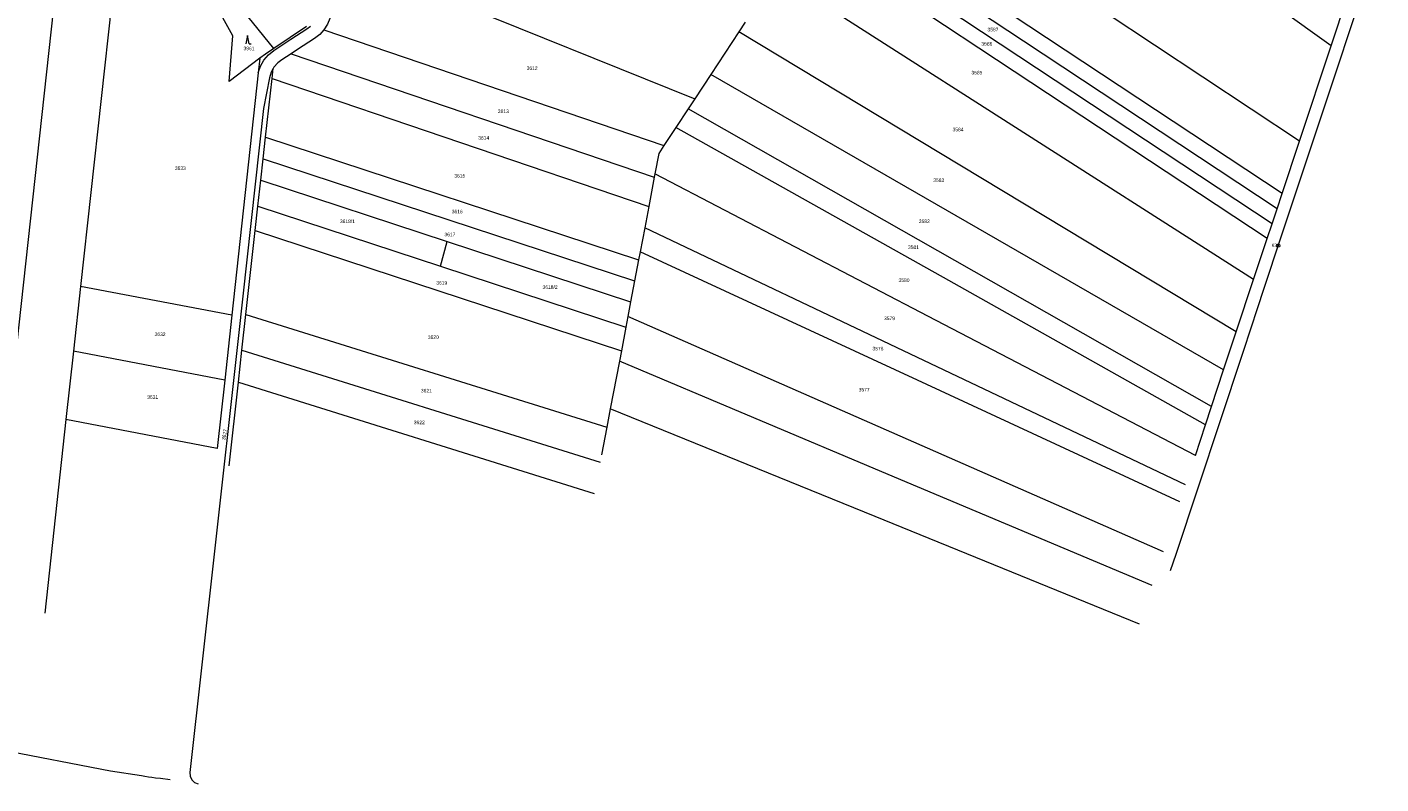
# Model space of a CAD drawing. Header units: metres. Extents: x -595226 to -593310, y -1169452 to -1167804.
# Tile 29 of 35: x -593974 to -593328, y -1169452 to -1169091. Entities that reach past the tile are written whole.
import ezdxf
from ezdxf.enums import TextEntityAlignment as Align

# ---------------------------------------------------------------- set-up
doc = ezdxf.new("R2010")
doc.units = ezdxf.units.M
doc.layers.add('geo katastr', color=5, linetype='Continuous', lineweight=0)
doc.layers.add('Značky bodu BP', color=7, linetype='Continuous')
doc.layers.add('Značky kultur', color=7, linetype='Continuous')
doc.styles.add('dgn001', font='dgn001.shx')
doc.styles.add('dgn023', font='dgn023.shx')

# ---------------------------------------------------------------- blocks, each defined once
blk = doc.blocks.new('3.08152')
at = {"layer": 'Značky kultur', "color": 7, "linetype": 'Continuous', "lineweight": 13}
for p, q in [((0, 4), (-0.75, 0)), ((0.75, 0), (0, 4)), ((0.75, 0), (1.75, 0))]:
    blk.add_line(p, q, dxfattribs=at)
blk = doc.blocks.new('1.0135')
at = {"layer": 'Značky bodu BP', "color": 3, "linetype": 'Continuous', "lineweight": 13}
for radius in [0.75, 0.03]:
    blk.add_circle((0, 0), radius, dxfattribs=at)

msp = doc.modelspace()

# ---------------------------------------------------------------- linework, layer by layer
at = {"layer": 'geo katastr', "color": 5, "true_color": 0x0000fa}
for p, q in [((-593822.58, -1169057.75), (-593655.43, -1169125.04)), ((-593856.43, -1169101.06), (-593881.18, -1169070.49)), ((-593351.57, -1169099.8), (-593342.73, -1169073.21)), ((-593933.99, -1169080.04), (-593948.73, -1169214.55)), ((-593840.78, -1169090.59), (-593856.43, -1169101.06)), ((-593848.26, -1169096.69), (-593840.64, -1169091.71)), ((-593840.64, -1169091.71), (-593838.87, -1169090.46)), ((-593832.54, -1169092.26), (-593670.17, -1169147.43)), ((-593634.48, -1169093.2), (-593647.8, -1169113.44)), ((-593631.4, -1169088.52), (-593634.48, -1169093.2)), ((-593856.41, -1169101.98), (-593848.26, -1169096.69)), ((-593366.69, -1169145.26), (-593351.57, -1169099.8)), ((-593862.83, -1169109.56), (-593861.21, -1169106.62)), ((-593861.21, -1169106.62), (-593859.04, -1169104.06)), ((-593859.04, -1169104.06), (-593856.41, -1169101.98)), ((-593848.22, -1169103.59), (-593674.78, -1169162.51)), ((-593863.84, -1169112.76), (-593862.83, -1169109.56)), ((-593857.24, -1169115.33), (-593856.71, -1169110.63)), ((-593647.8, -1169113.44), (-593655.43, -1169125.04)), ((-593860.37, -1169143.45), (-593857.24, -1169115.33)), ((-593857.24, -1169115.33), (-593677.42, -1169176.4)), ((-593655.43, -1169125.04), (-593658.66, -1169129.95)), ((-593658.66, -1169129.95), (-593664.43, -1169138.71)), ((-593664.43, -1169138.71), (-593670.17, -1169147.43)), ((-593861.51, -1169153.71), (-593860.37, -1169143.45)), ((-593860.37, -1169143.45), (-593682.28, -1169201.98)), ((-593375.02, -1169170.28), (-593366.69, -1169145.26)), ((-593862.65, -1169163.97), (-593861.51, -1169153.71)), ((-593861.51, -1169153.71), (-593684.18, -1169211.99)), ((-593864.02, -1169176.32), (-593862.65, -1169163.97)), ((-593862.65, -1169163.97), (-593773.67, -1169193.22)), ((-593674.78, -1169162.51), (-593677.42, -1169176.4)), ((-593674.48, -1169160.93), (-593674.78, -1169162.51)), ((-593377.45, -1169177.6), (-593375.02, -1169170.28)), ((-593865.31, -1169187.86), (-593864.02, -1169176.32)), ((-593864.02, -1169176.32), (-593776.9, -1169204.94)), ((-593677.42, -1169176.4), (-593679.35, -1169186.57)), ((-593379.81, -1169184.71), (-593377.45, -1169177.6)), ((-593869.75, -1169227.91), (-593865.31, -1169187.86)), ((-593865.31, -1169187.86), (-593690.51, -1169245.33)), ((-593679.35, -1169186.57), (-593681.53, -1169198.04)), ((-593382.17, -1169191.79), (-593379.81, -1169184.71)), ((-593776.9, -1169204.94), (-593773.67, -1169193.22)), ((-593773.67, -1169193.22), (-593686.08, -1169222)), ((-593388.67, -1169211.34), (-593382.17, -1169191.79)), ((-593682.28, -1169201.98), (-593684.18, -1169211.99)), ((-593681.53, -1169198.04), (-593682.28, -1169201.98)), ((-593776.9, -1169204.94), (-593688.37, -1169234.04)), ((-593948.73, -1169214.55), (-593952.12, -1169245.5)), ((-593876.51, -1169228.34), (-593948.73, -1169214.55)), ((-593684.18, -1169211.99), (-593686.08, -1169222)), ((-593396.97, -1169236.3), (-593388.67, -1169211.34)), ((-593686.08, -1169222), (-593687.39, -1169228.89)), ((-593876.51, -1169228.34), (-593879.9, -1169259.29)), ((-593871.66, -1169244.96), (-593869.75, -1169227.91)), ((-593869.75, -1169227.91), (-593697.43, -1169281.77)), ((-593687.39, -1169228.89), (-593688.37, -1169234.04)), ((-593688.37, -1169234.04), (-593690.51, -1169245.33)), ((-593952.12, -1169245.5), (-593955.69, -1169278.05)), ((-593879.9, -1169259.29), (-593952.12, -1169245.5)), ((-593873.36, -1169260.34), (-593871.66, -1169244.96)), ((-593871.66, -1169244.96), (-593700.59, -1169298.42)), ((-593690.51, -1169245.33), (-593691.44, -1169250.23)), ((-593691.44, -1169250.23), (-593695.77, -1169273.04)), ((-593408.73, -1169271.82), (-593402.96, -1169254.4)), ((-593879.9, -1169259.29), (-593883.47, -1169291.84)), ((-593877.8, -1169300.17), (-593873.36, -1169260.34)), ((-593873.36, -1169260.34), (-593703.44, -1169313.43)), ((-593695.77, -1169273.04), (-593697.43, -1169281.77)), ((-593411.63, -1169280.58), (-593408.73, -1169271.82)), ((-593955.69, -1169278.05), (-593965.82, -1169370.51)), ((-593883.47, -1169291.84), (-593955.69, -1169278.05)), ((-593416.45, -1169295.18), (-593411.63, -1169280.58)), ((-593697.43, -1169281.77), (-593699.94, -1169295))]:
    msp.add_line(p, q, dxfattribs=at)
for points in [[(-593351.57, -1169099.8), (-593454.47, -1169026.25), (-593530.16, -1168972.14)], [(-593366.69, -1169145.26), (-593482.03, -1169068.89), (-593559.78, -1169017.42)], [(-593377.45, -1169177.6), (-593498.48, -1169097.65), (-593595.31, -1169033.68)], [(-593379.81, -1169184.71), (-593500.73, -1169104.84), (-593599.29, -1169039.73)], [(-593375.02, -1169170.28), (-593495.92, -1169090.42), (-593573.85, -1169038.94)], [(-593382.17, -1169191.79), (-593502.97, -1169112.01), (-593603.26, -1169045.76)], [(-593376.85, -1169195.17), (-593363.03, -1169153.66), (-593327.84, -1169047.97)], [(-593822.58, -1169057.75), (-593825.83, -1169069.35), (-593829.43, -1169085.2), (-593829.72, -1169086.71), (-593830.84, -1169089.56), (-593832.54, -1169092.26)], [(-593388.67, -1169211.34), (-593509.83, -1169133.93), (-593616.46, -1169065.82)], [(-593960.63, -1169072.79), (-593978.18, -1169232.86), (-593999.79, -1169430.18)], [(-593863.07, -1169105.72), (-593877.79, -1169116.79), (-593875.94, -1169095.02), (-593882.32, -1169083.61), (-593898.4, -1169080.05), (-593915.99, -1169083.04), (-593929.85, -1169081.17), (-593933.99, -1169080.04)], [(-593832.54, -1169092.26), (-593834.52, -1169094.45), (-593836.96, -1169096.31), (-593845.1, -1169101.51), (-593848.22, -1169103.59)], [(-593396.97, -1169236.3), (-593518.87, -1169162.85), (-593634.48, -1169093.2)], [(-593863.07, -1169105.72), (-593863.84, -1169112.76), (-593876.51, -1169228.34)], [(-593856.43, -1169101.06), (-593860.43, -1169103.73), (-593863.07, -1169105.72)], [(-593848.22, -1169103.59), (-593852.65, -1169106.54), (-593854.54, -1169107.91), (-593856.36, -1169109.96), (-593856.71, -1169110.63)], [(-593856.71, -1169110.63), (-593857.63, -1169112.39), (-593858.5, -1169115.1), (-593861.29, -1169129.7), (-593873.36, -1169238.04), (-593884.98, -1169342.33), (-593896.58, -1169446.45), (-593896.44, -1169448.3), (-593895.62, -1169449.98), (-593894.25, -1169451.24), (-593892.52, -1169451.91)], [(-593402.96, -1169254.4), (-593525.45, -1169183.88), (-593647.8, -1169113.44)], [(-593408.73, -1169271.82), (-593531.21, -1169202.3), (-593658.66, -1169129.95)], [(-593411.63, -1169280.58), (-593534.18, -1169211.81), (-593664.43, -1169138.71)], [(-593670.17, -1169147.43), (-593672.63, -1169151.17), (-593674.48, -1169160.93)], [(-593416.45, -1169295.18), (-593540.13, -1169230.82), (-593674.48, -1169160.93)], [(-593421.14, -1169309.32), (-593546.1, -1169249.91), (-593679.35, -1169186.57)], [(-593428.23, -1169350.05), (-593425.68, -1169342.35), (-593394.01, -1169246.89), (-593389.37, -1169232.91), (-593388.74, -1169231.01), (-593387.91, -1169228.51), (-593376.85, -1169195.17)], [(-593423.79, -1169317.33), (-593549.05, -1169259.36), (-593681.53, -1169198.04)], [(-593431.7, -1169341.25), (-593557.4, -1169286.02), (-593687.39, -1169228.89)], [(-593402.96, -1169254.4), (-593397.43, -1169237.68), (-593396.97, -1169236.3)], [(-593437.02, -1169357.31), (-593563.1, -1169304.25), (-593691.44, -1169250.23)], [(-593443.1, -1169375.72), (-593569.39, -1169324.4), (-593695.77, -1169273.04)], [(-593987.32, -1169435.52), (-593934.5, -1169445.61), (-593919.68, -1169447.93), (-593918, -1169448.24), (-593916.31, -1169448.52), (-593914.62, -1169448.76), (-593912.93, -1169448.98), (-593910.59, -1169449.24), (-593905.92, -1169449.82)]]:
    msp.add_lwpolyline(points, dxfattribs=at)

# ---------------------------------------------------------------- block references
for name, p in [('3.08152', (-593869.03, -1169098.82)), ('1.0135', (-593376.85, -1169195.17))]:
    msp.add_blockref(name, p, dxfattribs=at)

# ---------------------------------------------------------------- texts
at = {"layer": 'geo katastr', "color": 5, "true_color": 0x0000fa, "style": 'dgn023'}
for s, p in [('3587', (-593513.09, -1169092.06)), ('3961', (-593868.3, -1169101.07)), ('3586', (-593515.98, -1169098.85)), ('3612', (-593733.11, -1169110.45)), ('3585', (-593520.75, -1169112.6)), ('3613', (-593746.86, -1169131.04)), ('3584', (-593529.74, -1169139.75)), ('3614', (-593756.25, -1169143.72)), ('3633', (-593901.08, -1169158.17)), ('3615', (-593767.66, -1169161.84)), ('3583', (-593538.96, -1169163.93)), ('3616', (-593768.89, -1169178.87)), ('3618/1', (-593821.29, -1169183.53)), ('3582', (-593545.85, -1169183.52)), ('3617', (-593772.35, -1169189.82)), ('3581', (-593551.04, -1169195.89)), ('3619', (-593776.28, -1169212.86)), ('3618/2', (-593724.53, -1169214.91)), ('3580', (-593555.54, -1169211.6)), ('3579', (-593562.49, -1169229.82)), ('3632', (-593910.76, -1169237.42)), ('3620', (-593780.29, -1169238.8)), ('3578', (-593567.99, -1169244.26)), ('3631', (-593914.29, -1169267.39)), ('3621', (-593783.6, -1169264.31)), ('3577', (-593574.58, -1169263.85)), ('3622', (-593786.98, -1169279.46))]:
    msp.add_text(s, height=1.7, dxfattribs=at).set_placement(p, align=Align.MIDDLE_CENTER)
at = {"layer": 'geo katastr', "color": 5, "true_color": 0x0000fa, "style": 'dgn001'}
msp.add_text('622', height=1.5, dxfattribs=at).set_placement((-593376.45, -1169195.67), align=Align.RIGHT)
at = {"layer": 'geo katastr', "color": 5, "true_color": 0x0000fa, "style": 'dgn023'}
msp.add_text('3627', height=1.7, rotation=79, dxfattribs=at).set_placement((-593879.98, -1169285.27), align=Align.MIDDLE_CENTER)

doc.saveas('drawing.dxf')
